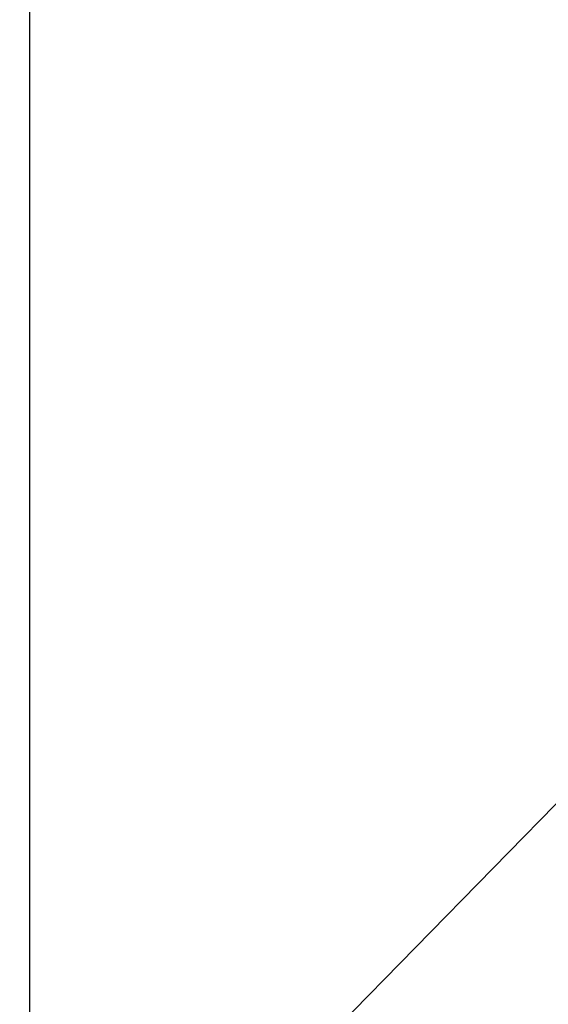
# Model space of a CAD drawing. Header units: feet. Extents: x -114 to 1432, y 355 to 669.
# Tile 25 of 197: x 128.26 to 133.05, y 458.91 to 467.82. Entities that reach past the tile are written whole.
import ezdxf
from ezdxf import colors
from ezdxf.entities.mleader import LeaderData, LeaderLine
from ezdxf.math import Vec2, Vec3

# ---------------------------------------------------------------- set-up
doc = ezdxf.new("R2010")
doc.units = ezdxf.units.FT
doc.header["$MEASUREMENT"] = 0
doc.layers.add('A-BULLETINBOARD', color=3, linetype='Continuous')
doc.layers.add('G-ANNO-TXT', color=7, linetype='Continuous')
doc.styles.add('Arial', font='arial.ttf')

msp = doc.modelspace()

# ---------------------------------------------------------------- linework, layer by layer
at = {"layer": 'A-BULLETINBOARD', "linetype": 'Continuous'}
msp.add_lwpolyline([(172.3503, 448.1584), (172.3503, 492.1584), (128.3503, 492.1584), (128.3503, 448.1584)], close=True, dxfattribs=at)

# ---------------------------------------------------------------- leaders
at = {"layer": 'G-ANNO-TXT'}
ml = msp.add_multileader_mtext('Standard', dxfattribs=at)
ml.set_content('\\A1;{\\H0.7x;\\S3/16;}"%%Cx2.5" LAG\\PSCREW (TYP.)', color=7, style='Arial')
ml.set_leader_properties(color=2, linetype='ByLayer', lineweight=-1)
ml.build(insert=Vec2(0, 0))
ml.multileader.update_dxf_attribs({"dogleg_length": 0.125, "arrow_head_size": 2.88, "scale": 18})
ctx = ml.context
ctx.base_point, ctx.scale, ctx.char_height, ctx.arrow_head_size, ctx.landing_gap_size, ctx.plane_origin = Vec3(138.1359, 463.5541), 18, 2.34, 2.88, 1.8, Vec3(176.646, 476.1584)
ctx.text_align_type = 1
notes = []
notes.append((ctx, [(0, (1, 1, 0), (135.8859, 463.5541), (1, 0), 2.25, [(0, [(175.0408, 454.5516)], 0, []), (1, [(126.7848, 454.2633)], 0, [])])]))
ctx.mtext.insert, ctx.mtext.alignment, ctx.mtext.flow_direction = Vec3(151.0629, 465.0681), 2, 5
for ctx, leaders in notes:
    for number, flags, end, landing, length, lines in leaders:
        leader = LeaderData()
        leader.index, (leader.has_last_leader_line, leader.has_dogleg_vector, leader.attachment_direction) = number, flags
        leader.last_leader_point, leader.dogleg_vector, leader.dogleg_length = Vec3(end), Vec3(landing), length
        for number, points, colour, breaks in lines:
            line = LeaderLine()
            line.index, line.vertices, line.color, line.breaks = number, Vec3.list(points), colors.encode_raw_color(colour), breaks
            leader.lines.append(line)
        ctx.leaders.append(leader)

doc.saveas('drawing.dxf')
